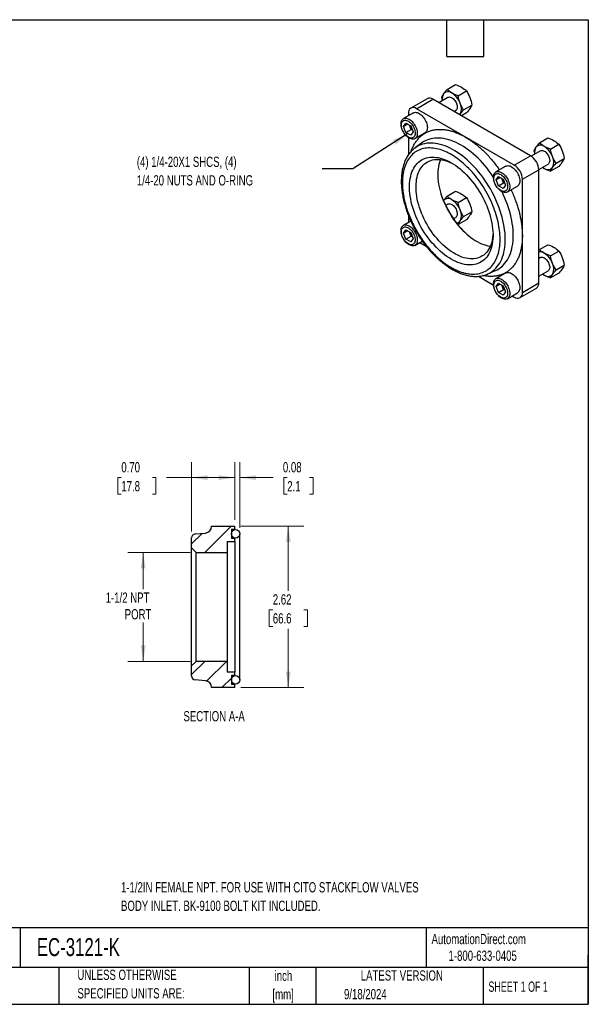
# Model space of a CAD drawing. Header units: inches. Extents: x 0.5 to 21.5, y 0.5 to 16.5.
# Tile 2 of 2: x 12.3 to 21.5, y 0.5 to 16.5. Entities that reach past the tile are written whole.
import ezdxf

# ---------------------------------------------------------------- set-up
doc = ezdxf.new("R2010")
doc.units = ezdxf.units.IN
doc.header["$LTSCALE"] = 2
doc.header["$MEASUREMENT"] = 0
doc.layers.add('TEXT', color=140, linetype='Continuous', lineweight=25)
doc.styles.add('SLDTEXTSTYLE0', font='TXT', dxfattribs={"width": 0.7})
doc.styles.add('SLDTEXTSTYLE1', font='TXT', dxfattribs={"width": 0.65})
doc.dimstyles.new('SLDDIMSTYLE0', dxfattribs={"dimtxt": 0.169922, "dimasz": 0.26, "dimexe": 0, "dimexo": 0.0625, "dimgap": 0.04248, "dimtad": 0, "dimtih": 1, "dimtoh": 1, "dimrnd": 1e-09, "dimzin": 12, "dimdsep": 46, "dimtxsty": 'SLDTEXTSTYLE0', "dimsah": 1, "dimcen": 0.09, "dimadec": 0, "dimazin": 3, "dimtfac": 1, "dimtofl": 0, "dimtmove": 0, "dimatfit": 3, "dimfxl": 0, "dimfrac": 2, "dimtolj": 1, "dimtzin": 12, "dimarcsym": 0})
doc.dimstyles.new('SLDDIMSTYLE2', dxfattribs={"dimtxt": 0.18, "dimasz": 0.26, "dimexe": 0, "dimexo": 0.0625, "dimgap": 0, "dimtad": 0, "dimtih": 1, "dimtoh": 1, "dimdec": 0, "dimrnd": 1e-09, "dimzin": 0, "dimdsep": 46, "dimtxsty": 'Standard', "dimsah": 1, "dimcen": 0.09, "dimadec": 0, "dimazin": 0, "dimtfac": 0.26, "dimtdec": 0, "dimtofl": 0, "dimtmove": 0, "dimatfit": 3, "dimfxl": 0, "dimfrac": 2, "dimtolj": 1, "dimtzin": 0, "dimarcsym": 0})
doc.dimstyles.new('SLDDIMSTYLE3', dxfattribs={"dimtxt": 0.169922, "dimasz": 0.26, "dimexe": 0, "dimexo": 0.0625, "dimgap": 0.04248, "dimtad": 0, "dimtih": 1, "dimtoh": 1, "dimrnd": 1e-09, "dimzin": 0, "dimdsep": 46, "dimtxsty": 'SLDTEXTSTYLE0', "dimsah": 1, "dimcen": 0.09, "dimadec": 0, "dimazin": 0, "dimtfac": 1, "dimtofl": 0, "dimtmove": 0, "dimatfit": 3, "dimfxl": 0, "dimfrac": 2, "dimtolj": 1, "dimtzin": 12, "dimarcsym": 0})
doc.dimstyles.new('SLDDIMSTYLE4', dxfattribs={"dimtxt": 0.169922, "dimasz": 0.26, "dimexe": 0, "dimexo": 0.0625, "dimgap": 0.04248, "dimtad": 0, "dimtih": 1, "dimtoh": 1, "dimrnd": 1e-09, "dimdsep": 46, "dimtxsty": 'SLDTEXTSTYLE0', "dimsah": 1, "dimcen": 0.09, "dimadec": 0, "dimazin": 2, "dimtfac": 1, "dimtmove": 0, "dimatfit": 0, "dimfxl": 0, "dimfrac": 2, "dimtolj": 1, "dimtzin": 12, "dimarcsym": 0})

# ---------------------------------------------------------------- blocks, each defined once
blk = doc.blocks.new('_D_4')
at = {"color": 7, "linetype": 'Continuous', "lineweight": 0}
for p, q in [((15.853, 8.27), (16.874, 8.27)), ((16.624, 8.27), (16.624, 7.219)), ((16.372, 6.911), (16.315, 6.911)), ((16.315, 6.911), (16.315, 6.641)), ((16.877, 6.911), (16.934, 6.911)), ((16.934, 6.911), (16.934, 6.641)), ((16.315, 6.641), (16.372, 6.641)), ((16.624, 5.646), (16.624, 6.602)), ((16.934, 6.641), (16.877, 6.641)), ((15.853, 5.646), (16.874, 5.646))]:
    blk.add_line(p, q, dxfattribs=at)
at = {"color": 7, "linetype": 'Continuous', "lineweight": 18}
for points in [[(16.624, 8.27), (16.584, 8.01), (16.664, 8.01)], [(16.624, 5.646), (16.664, 5.906), (16.584, 5.906)]]:
    blk.add_solid(points, dxfattribs=at)
at = {"color": 7, "linetype": 'Continuous', "lineweight": 18, "char_height": 0.1667, "attachment_point": 1, "style": 'SLDTEXTSTYLE0'}
for s, insert in [('2.62', (16.372, 7.163)), ('66.6', (16.372, 6.855))]:
    blk.add_mtext(s, dxfattribs=dict(at, insert=insert))
blk = doc.blocks.new('_D_5')
at = {"color": 7, "linetype": 'Continuous', "lineweight": 0}
for p, q in [((15.053, 8.181), (15.053, 9.308)), ((15.753, 8.37), (15.753, 9.308)), ((13.91, 9.058), (13.853, 9.058)), ((13.853, 9.058), (13.853, 8.788)), ((14.415, 9.058), (14.472, 9.058)), ((14.472, 9.058), (14.472, 8.788)), ((15.053, 9.058), (14.645, 9.058)), ((15.753, 9.058), (15.053, 9.058)), ((13.853, 8.788), (13.91, 8.788)), ((14.472, 8.788), (14.415, 8.788))]:
    blk.add_line(p, q, dxfattribs=at)
at = {"color": 7, "linetype": 'Continuous', "lineweight": 18}
for points in [[(15.053, 9.058), (15.313, 9.018), (15.313, 9.098)], [(15.753, 9.058), (15.493, 9.098), (15.493, 9.018)]]:
    blk.add_solid(points, dxfattribs=at)
at = {"color": 7, "linetype": 'Continuous', "lineweight": 18, "char_height": 0.1667, "attachment_point": 1, "style": 'SLDTEXTSTYLE0'}
for s, insert in [('0.70', (13.91, 9.311)), ('17.8', (13.91, 9.002))]:
    blk.add_mtext(s, dxfattribs=dict(at, insert=insert))
blk = doc.blocks.new('_D_6')
at = {"color": 7, "linetype": 'Continuous', "lineweight": 0}
for p, q in [((15.753, 8.37), (15.753, 9.308)), ((15.837, 8.244), (15.837, 9.308)), ((15.753, 9.058), (15.253, 9.058)), ((15.837, 9.058), (16.377, 9.058)), ((16.607, 9.058), (16.55, 9.058)), ((16.55, 9.058), (16.55, 8.788)), ((16.97, 9.058), (17.027, 9.058)), ((17.027, 9.058), (17.027, 8.788)), ((16.55, 8.788), (16.607, 8.788)), ((17.027, 8.788), (16.97, 8.788))]:
    blk.add_line(p, q, dxfattribs=at)
at = {"color": 7, "linetype": 'Continuous', "lineweight": 18}
for points in [[(15.753, 9.058), (15.493, 9.098), (15.493, 9.018)], [(15.837, 9.058), (16.097, 9.018), (16.097, 9.098)]]:
    blk.add_solid(points, dxfattribs=at)
at = {"color": 7, "linetype": 'Continuous', "lineweight": 18, "char_height": 0.1667, "attachment_point": 1, "style": 'SLDTEXTSTYLE0'}
for s, insert in [('0.08', (16.536, 9.311)), ('2.1', (16.607, 9.002))]:
    blk.add_mtext(s, dxfattribs=dict(at, insert=insert))
blk = doc.blocks.new('_D_7')
at = {"color": 7, "linetype": 'Continuous', "lineweight": 0}
for p, q in [((15.028, 7.843), (14.016, 7.843)), ((14.266, 7.843), (14.266, 7.247)), ((14.266, 6.073), (14.266, 6.707)), ((15.028, 6.073), (14.016, 6.073))]:
    blk.add_line(p, q, dxfattribs=at)
at = {"color": 7, "linetype": 'Continuous', "lineweight": 18}
for points in [[(14.266, 7.843), (14.226, 7.583), (14.306, 7.583)], [(14.266, 6.073), (14.306, 6.333), (14.226, 6.333)]]:
    blk.add_solid(points, dxfattribs=at)
at = {"color": 7, "linetype": 'Continuous', "lineweight": 18, "char_height": 0.1667, "attachment_point": 1, "style": 'SLDTEXTSTYLE0'}
for s, insert in [('1-1/2 NPT', (13.656, 7.192)), ('PORT', (13.965, 6.922))]:
    blk.add_mtext(s, dxfattribs=dict(at, insert=insert))

msp = doc.modelspace()

# ---------------------------------------------------------------- hatches: boundary and pattern name
at = {"linetype": 'Continuous', "lineweight": 18}
h = msp.add_hatch(dxfattribs=at)
h.set_pattern_fill('ANSI31', scale=2, style=0)
edge = h.paths.add_edge_path(flags=0)
edge.add_line((15.753, 8.27), (15.378, 8.27))
edge.add_line((15.378, 8.27), (15.378, 8.268))
edge.add_arc((15.268, 8.268), 0.11, -85, 0.0013, ccw=False)
edge.add_line((15.278, 8.158), (15.11, 8.143))
edge.add_arc((15.115, 8.081), 0.062, 95, 180)
edge.add_line((15.053, 8.081), (15.053, 7.918))
edge.add_line((15.053, 7.918), (15.128, 7.843))
edge.add_line((15.128, 7.843), (15.628, 7.843))
edge.add_line((15.628, 7.843), (15.628, 8.021))
edge.add_line((15.628, 8.021), (15.753, 8.021))
edge.add_line((15.753, 8.021), (15.753, 8.075))
edge.add_line((15.753, 8.075), (15.698, 8.075))
edge.add_line((15.698, 8.075), (15.698, 8.221))
edge.add_line((15.698, 8.221), (15.753, 8.221))
edge.add_line((15.753, 8.221), (15.753, 8.27))
h = msp.add_hatch(dxfattribs=at)
h.set_pattern_fill('ANSI31', scale=2, style=0)
edge = h.paths.add_edge_path(flags=0)
edge.add_arc((15.768, 8.144), 0.0695, 0, 360)
h = msp.add_hatch(dxfattribs=at)
h.set_pattern_fill('ANSI31', scale=2, style=0)
edge = h.paths.add_edge_path(flags=0)
edge.add_line((15.378, 5.646), (15.753, 5.646))
edge.add_line((15.753, 5.646), (15.753, 5.696))
edge.add_line((15.753, 5.696), (15.698, 5.696))
edge.add_line((15.698, 5.696), (15.698, 5.841))
edge.add_line((15.698, 5.841), (15.753, 5.841))
edge.add_line((15.753, 5.841), (15.753, 5.896))
edge.add_line((15.753, 5.896), (15.628, 5.896))
edge.add_line((15.628, 5.896), (15.628, 6.073))
edge.add_line((15.628, 6.073), (15.128, 6.073))
edge.add_line((15.128, 6.073), (15.053, 5.998))
edge.add_line((15.053, 5.998), (15.053, 5.835))
edge.add_arc((15.115, 5.835), 0.062, 180, 265)
edge.add_line((15.11, 5.773), (15.278, 5.759))
edge.add_arc((15.268, 5.649), 0.11, 0, 85, ccw=False)
edge.add_line((15.378, 5.649), (15.378, 5.646))
h = msp.add_hatch(dxfattribs=at)
h.set_pattern_fill('ANSI31', scale=2, style=0)
edge = h.paths.add_edge_path(flags=0)
edge.add_arc((15.768, 5.772), 0.0695, 0, 360)

# ---------------------------------------------------------------- linework, layer by layer
for p, q in [((19.205, 15.368), (19.339, 15.445)), ((18.879, 15.216), (18.613, 15.063)), ((18.707, 15.053), (18.972, 15.207)), ((20.563, 14.288), (18.972, 15.207)), ((19.219, 15.238), (19.068, 15.151)), ((19.116, 15.241), (19.127, 15.185)), ((19.384, 15.265), (19.518, 15.342)), ((20.297, 14.135), (18.707, 15.053)), ((19.473, 15.034), (19.608, 15.112)), ((18.658, 14.986), (18.495, 14.892)), ((18.575, 14.977), (18.575, 14.938)), ((19.318, 15.007), (19.344, 15.022)), ((19.416, 14.963), (19.409, 14.955)), ((19.41, 14.954), (19.416, 14.963)), ((19.518, 14.984), (19.438, 14.938)), ((18.498, 14.766), (18.536, 14.821)), ((18.564, 14.804), (18.498, 14.766)), ((18.536, 14.667), (18.498, 14.766)), ((18.536, 14.821), (18.613, 14.776)), ((18.621, 14.716), (18.593, 14.788)), ((18.613, 14.776), (18.651, 14.677)), ((18.536, 14.667), (18.621, 14.716)), ((18.613, 14.623), (18.536, 14.667)), ((18.575, 14.586), (18.575, 14.302)), ((18.651, 14.677), (18.613, 14.623)), ((18.641, 14.705), (18.621, 14.716)), ((18.682, 14.568), (18.845, 14.661)), ((20.707, 14.501), (20.841, 14.578)), ((18.685, 14.417), (18.682, 14.415)), ((18.796, 14.498), (18.685, 14.417)), ((20.886, 14.397), (21.02, 14.475)), ((20.297, 14.135), (20.563, 14.288)), ((20.721, 14.371), (20.57, 14.284)), ((20.617, 14.374), (20.629, 14.318)), ((20.975, 14.167), (21.109, 14.245)), ((20.159, 14.119), (19.997, 14.025)), ((20.695, 14.067), (20.846, 14.155)), ((20.756, 14.103), (20.784, 14.084)), ((21.02, 14.117), (20.886, 14.04)), ((20, 13.899), (20.038, 13.954)), ((20.066, 13.937), (20, 13.899)), ((20.038, 13.954), (20.115, 13.909)), ((20.123, 13.849), (20.095, 13.921)), ((20.43, 13.906), (20.695, 14.059)), ((20.695, 12.222), (20.695, 14.059)), ((20.038, 13.8), (20, 13.899)), ((20.038, 13.8), (20.123, 13.849)), ((20.115, 13.756), (20.038, 13.8)), ((20.115, 13.909), (20.153, 13.81)), ((20.153, 13.81), (20.115, 13.756)), ((20.143, 13.838), (20.123, 13.849)), ((20.184, 13.701), (20.347, 13.794)), ((20.43, 12.069), (20.43, 13.906)), ((19.205, 13.633), (19.339, 13.711)), ((19.384, 13.53), (19.518, 13.608)), ((19.219, 13.504), (19.186, 13.485)), ((18.575, 13.322), (18.575, 13.204)), ((19.311, 13.268), (19.344, 13.287)), ((19.473, 13.3), (19.608, 13.377)), ((18.615, 13.227), (18.495, 13.158)), ((19.377, 13.175), (19.384, 13.173)), ((19.518, 13.25), (19.384, 13.173)), ((18.498, 13.032), (18.536, 13.086)), ((18.564, 13.07), (18.498, 13.032)), ((18.536, 12.933), (18.498, 13.032)), ((18.536, 13.086), (18.613, 13.042)), ((18.536, 12.933), (18.621, 12.982)), ((18.621, 12.982), (18.593, 13.053)), ((18.613, 13.042), (18.651, 12.943)), ((18.641, 12.97), (18.621, 12.982)), ((18.613, 12.889), (18.536, 12.933)), ((18.651, 12.943), (18.613, 12.889)), ((18.682, 12.833), (18.802, 12.902)), ((18.762, 12.879), (18.865, 12.82)), ((20.707, 12.766), (20.841, 12.844)), ((20.707, 12.766), (20.695, 12.753)), ((20.886, 12.663), (21.02, 12.741)), ((20.721, 12.637), (20.695, 12.622)), ((20.975, 12.433), (21.109, 12.51)), ((19.713, 12.33), (19.959, 12.188)), ((19.867, 12.368), (19.993, 12.424)), ((19.867, 12.368), (19.869, 12.369)), ((19.992, 12.423), (19.993, 12.424)), ((20.159, 12.385), (19.997, 12.291)), ((20.695, 12.333), (20.846, 12.42)), ((20.756, 12.368), (20.784, 12.35)), ((21.02, 12.383), (20.886, 12.306)), ((20, 12.165), (20.038, 12.219)), ((20.066, 12.203), (20, 12.165)), ((20.038, 12.066), (20, 12.165)), ((20.038, 12.219), (20.115, 12.175)), ((20.123, 12.115), (20.095, 12.186)), ((20.115, 12.175), (20.153, 12.076)), ((20.43, 12.069), (20.695, 12.222)), ((20.038, 12.066), (20.123, 12.115)), ((20.115, 12.021), (20.038, 12.066)), ((20.153, 12.076), (20.115, 12.021)), ((20.143, 12.103), (20.123, 12.115)), ((20.184, 11.966), (20.347, 12.06)), ((20.264, 12.012), (20.297, 11.993)), ((20.391, 11.984), (20.656, 12.137)), ((15.378, 8.27), (15.753, 8.27)), ((15.378, 8.268), (15.378, 8.27)), ((15.698, 8.221), (15.753, 8.221)), ((15.698, 8.221), (15.698, 8.075)), ((15.753, 8.221), (15.753, 8.27)), ((15.753, 8.221), (15.753, 8.212)), ((15.053, 7.918), (15.053, 8.081)), ((15.11, 8.143), (15.278, 8.158)), ((15.628, 8.021), (15.753, 8.021)), ((15.628, 8.021), (15.628, 7.843)), ((15.698, 8.075), (15.753, 8.075)), ((15.753, 8.021), (15.753, 8.075)), ((15.753, 8.021), (15.753, 5.896)), ((15.837, 5.772), (15.837, 8.144)), ((15.053, 7.918), (15.128, 7.843)), ((15.053, 5.998), (15.053, 7.918)), ((15.128, 7.843), (15.628, 7.843)), ((15.128, 6.073), (15.128, 7.843)), ((15.628, 7.843), (15.628, 6.073)), ((15.128, 6.073), (15.053, 5.998)), ((15.053, 5.835), (15.053, 5.998)), ((15.628, 6.073), (15.128, 6.073)), ((15.628, 6.073), (15.628, 5.896)), ((15.278, 5.759), (15.11, 5.773)), ((15.753, 5.896), (15.628, 5.896)), ((15.753, 5.841), (15.698, 5.841)), ((15.698, 5.841), (15.698, 5.696)), ((15.753, 5.841), (15.753, 5.896)), ((15.378, 5.646), (15.378, 5.649)), ((15.753, 5.646), (15.378, 5.646)), ((15.753, 5.696), (15.698, 5.696)), ((15.753, 5.704), (15.753, 5.696)), ((15.753, 5.646), (15.753, 5.696))]:
    msp.add_line(p, q)
at = {"flags": 128}
for points in [[(19.219, 15.238), (19.222, 15.239), (19.232, 15.243), (19.243, 15.244), (19.256, 15.243), (19.269, 15.238), (19.282, 15.232), (19.295, 15.223), (19.308, 15.212), (19.32, 15.2), (19.331, 15.186), (19.342, 15.17), (19.351, 15.154), (19.358, 15.137), (19.364, 15.12), (19.368, 15.103), (19.37, 15.087), (19.37, 15.071), (19.368, 15.057), (19.364, 15.045), (19.358, 15.035), (19.351, 15.026), (19.344, 15.022)], [(18.589, 14.577), (18.573, 14.587), (18.557, 14.6), (18.542, 14.614), (18.527, 14.63), (18.513, 14.647), (18.501, 14.666), (18.489, 14.686), (18.48, 14.706), (18.471, 14.727), (18.465, 14.747), (18.46, 14.768), (18.457, 14.787), (18.456, 14.806), (18.457, 14.824), (18.46, 14.841), (18.465, 14.856), (18.471, 14.869), (18.48, 14.88), (18.489, 14.889), (18.501, 14.895), (18.513, 14.899), (18.527, 14.901), (18.542, 14.9), (18.557, 14.897), (18.573, 14.891), (18.589, 14.883), (18.605, 14.873), (18.62, 14.86), (18.636, 14.846), (18.65, 14.83), (18.664, 14.812), (18.677, 14.794), (18.688, 14.774), (18.698, 14.754), (18.706, 14.733), (18.713, 14.713), (18.717, 14.692), (18.72, 14.672), (18.721, 14.653), (18.72, 14.635), (18.717, 14.619), (18.713, 14.604), (18.706, 14.591), (18.698, 14.58), (18.688, 14.571), (18.677, 14.565), (18.664, 14.56), (18.65, 14.559), (18.636, 14.56), (18.62, 14.563), (18.605, 14.569), (18.589, 14.577)], [(18.658, 14.986), (18.663, 14.989), (18.676, 14.993), (18.69, 14.995), (18.704, 14.994), (18.72, 14.991), (18.735, 14.985), (18.751, 14.977), (18.767, 14.967), (18.783, 14.954), (18.798, 14.94), (18.813, 14.924), (18.827, 14.906), (18.839, 14.888), (18.851, 14.868), (18.86, 14.848), (18.869, 14.827), (18.875, 14.807), (18.88, 14.786), (18.883, 14.766), (18.884, 14.747), (18.883, 14.729), (18.88, 14.713), (18.875, 14.698), (18.869, 14.685), (18.86, 14.674), (18.851, 14.665), (18.845, 14.661)], [(18.575, 14.852), (18.589, 14.842), (18.604, 14.831), (18.618, 14.817), (18.631, 14.802), (18.643, 14.785), (18.654, 14.768), (18.664, 14.749), (18.672, 14.73), (18.679, 14.711), (18.683, 14.693), (18.686, 14.674), (18.687, 14.657), (18.686, 14.64), (18.683, 14.625), (18.679, 14.612), (18.672, 14.6), (18.664, 14.591), (18.654, 14.584), (18.643, 14.579), (18.631, 14.577), (18.618, 14.577), (18.604, 14.579), (18.589, 14.584), (18.575, 14.592), (18.56, 14.601), (18.545, 14.613), (18.531, 14.627), (18.518, 14.642), (18.506, 14.658), (18.495, 14.676), (18.485, 14.694), (18.477, 14.713), (18.471, 14.732), (18.466, 14.751), (18.463, 14.769), (18.462, 14.787), (18.463, 14.803), (18.466, 14.818), (18.471, 14.832), (18.477, 14.843), (18.485, 14.852), (18.495, 14.86), (18.506, 14.864), (18.518, 14.867), (18.531, 14.867), (18.545, 14.864), (18.56, 14.859), (18.575, 14.852)], [(19.958, 13.946), (19.956, 13.949), (19.923, 13.996), (19.89, 14.041), (19.855, 14.086), (19.82, 14.128), (19.784, 14.17), (19.747, 14.21), (19.709, 14.248), (19.67, 14.284), (19.631, 14.319), (19.592, 14.351), (19.552, 14.382), (19.512, 14.411), (19.472, 14.437), (19.431, 14.462), (19.391, 14.484), (19.351, 14.504), (19.311, 14.521), (19.271, 14.537), (19.231, 14.55), (19.192, 14.56), (19.154, 14.568), (19.116, 14.574), (19.079, 14.577), (19.043, 14.577), (19.007, 14.575), (18.973, 14.571), (18.939, 14.564), (18.907, 14.555), (18.876, 14.543), (18.846, 14.529), (18.817, 14.513), (18.795, 14.498)], [(19.869, 12.369), (19.894, 12.381), (19.922, 12.398), (19.949, 12.417), (19.975, 12.438), (19.999, 12.462), (20.021, 12.488), (20.041, 12.516), (20.06, 12.546), (20.078, 12.578), (20.093, 12.611), (20.107, 12.647), (20.119, 12.685), (20.129, 12.724), (20.137, 12.765), (20.143, 12.807), (20.147, 12.85), (20.15, 12.895), (20.15, 12.941), (20.149, 12.989), (20.146, 13.037), (20.14, 13.086), (20.133, 13.136), (20.124, 13.186), (20.113, 13.237), (20.1, 13.289), (20.086, 13.34), (20.069, 13.392), (20.051, 13.444), (20.031, 13.496), (20.01, 13.547), (19.987, 13.599), (19.962, 13.65), (19.936, 13.7), (19.909, 13.75), (19.88, 13.798), (19.849, 13.846), (19.818, 13.894), (19.785, 13.939), (19.752, 13.984), (19.717, 14.028), (19.681, 14.07), (19.645, 14.11), (19.607, 14.149), (19.57, 14.186), (19.531, 14.222), (19.492, 14.255), (19.453, 14.287), (19.413, 14.316), (19.373, 14.344), (19.333, 14.369), (19.292, 14.392), (19.252, 14.413), (19.212, 14.432), (19.172, 14.448), (19.133, 14.462), (19.094, 14.474), (19.055, 14.483), (19.018, 14.49), (18.98, 14.494), (18.944, 14.495), (18.908, 14.494), (18.873, 14.491), (18.84, 14.485), (18.807, 14.477), (18.776, 14.466), (18.745, 14.453), (18.716, 14.438), (18.689, 14.42), (18.685, 14.417)], [(19.272, 12.607), (19.236, 12.629), (19.2, 12.653), (19.165, 12.679), (19.129, 12.707), (19.094, 12.737), (19.059, 12.769), (19.025, 12.803), (18.992, 12.839), (18.959, 12.876), (18.928, 12.914), (18.897, 12.954), (18.868, 12.995), (18.839, 13.037), (18.812, 13.08), (18.786, 13.124), (18.762, 13.169), (18.739, 13.215), (18.717, 13.261), (18.697, 13.307), (18.679, 13.353), (18.662, 13.4), (18.647, 13.447), (18.634, 13.493), (18.623, 13.539), (18.613, 13.585), (18.605, 13.63), (18.6, 13.675), (18.596, 13.719), (18.594, 13.761), (18.594, 13.803), (18.596, 13.844), (18.6, 13.883), (18.605, 13.921), (18.613, 13.957), (18.623, 13.992), (18.634, 14.025), (18.647, 14.056), (18.662, 14.086), (18.679, 14.113), (18.697, 14.138), (18.717, 14.162), (18.739, 14.183), (18.762, 14.202), (18.786, 14.218), (18.812, 14.232), (18.839, 14.244), (18.868, 14.253), (18.897, 14.26), (18.928, 14.265), (18.959, 14.267), (18.992, 14.266), (19.025, 14.263), (19.059, 14.258), (19.094, 14.25), (19.129, 14.239), (19.165, 14.227), (19.2, 14.212), (19.236, 14.194), (19.272, 14.174), (19.309, 14.152), (19.345, 14.128), (19.38, 14.102), (19.416, 14.074), (19.451, 14.044), (19.486, 14.012), (19.52, 13.978), (19.553, 13.942), (19.585, 13.905), (19.617, 13.867), (19.648, 13.827), (19.677, 13.786), (19.706, 13.744), (19.733, 13.701), (19.759, 13.657), (19.783, 13.612), (19.806, 13.566), (19.828, 13.52), (19.848, 13.474), (19.866, 13.427), (19.883, 13.381), (19.898, 13.334), (19.911, 13.288), (19.922, 13.242), (19.932, 13.196), (19.94, 13.151), (19.945, 13.106), (19.949, 13.062), (19.951, 13.02), (19.951, 12.978), (19.949, 12.937), (19.945, 12.898), (19.94, 12.86), (19.932, 12.824), (19.922, 12.789), (19.911, 12.756), (19.898, 12.725), (19.883, 12.695), (19.866, 12.668), (19.848, 12.642), (19.828, 12.619), (19.806, 12.598), (19.783, 12.579), (19.759, 12.563), (19.733, 12.549), (19.706, 12.537), (19.677, 12.528), (19.648, 12.521), (19.617, 12.516), (19.585, 12.514), (19.553, 12.515), (19.52, 12.518), (19.486, 12.523), (19.451, 12.531), (19.416, 12.541), (19.38, 12.554), (19.345, 12.569), (19.309, 12.587), (19.272, 12.607)], [(20.721, 14.371), (20.723, 14.372), (20.734, 14.376), (20.745, 14.377), (20.758, 14.376), (20.77, 14.371), (20.784, 14.365), (20.797, 14.356), (20.81, 14.345), (20.822, 14.333), (20.833, 14.319), (20.844, 14.303), (20.853, 14.287), (20.86, 14.27), (20.866, 14.253), (20.87, 14.236), (20.872, 14.22), (20.872, 14.204), (20.87, 14.19), (20.866, 14.178), (20.86, 14.168), (20.853, 14.159), (20.846, 14.155)], [(19.951, 13.03), (19.951, 13.03), (19.948, 12.991), (19.944, 12.954), (19.938, 12.918), (19.93, 12.884), (19.92, 12.851), (19.908, 12.82), (19.894, 12.791), (19.879, 12.764), (19.862, 12.739), (19.843, 12.716), (19.822, 12.695), (19.801, 12.676), (19.777, 12.66), (19.752, 12.646), (19.726, 12.635), (19.699, 12.626), (19.67, 12.619), (19.641, 12.615), (19.61, 12.613), (19.579, 12.614), (19.547, 12.617), (19.514, 12.623), (19.48, 12.631), (19.447, 12.642), (19.412, 12.655), (19.378, 12.671), (19.343, 12.689), (19.308, 12.709), (19.273, 12.731), (19.239, 12.755), (19.204, 12.782), (19.171, 12.81), (19.137, 12.841), (19.104, 12.873), (19.072, 12.907), (19.041, 12.942), (19.01, 12.979), (18.981, 13.017), (18.952, 13.057), (18.925, 13.097), (18.899, 13.139), (18.874, 13.182), (18.851, 13.225), (18.829, 13.269), (18.808, 13.313), (18.789, 13.358), (18.772, 13.403), (18.757, 13.447), (18.743, 13.492), (18.731, 13.537), (18.721, 13.581), (18.713, 13.625), (18.707, 13.668), (18.703, 13.71), (18.7, 13.752), (18.7, 13.792), (18.701, 13.832), (18.705, 13.87), (18.71, 13.906), (18.717, 13.941), (18.726, 13.975), (18.737, 14.007), (18.75, 14.037), (18.764, 14.065), (18.781, 14.091), (18.799, 14.115), (18.818, 14.137), (18.839, 14.157), (18.862, 14.174), (18.886, 14.189), (18.912, 14.202), (18.938, 14.212), (18.966, 14.22), (18.995, 14.226), (19.025, 14.228), (19.056, 14.229), (19.088, 14.227), (19.121, 14.222), (19.154, 14.215), (19.187, 14.206), (19.222, 14.194), (19.256, 14.179), (19.291, 14.163), (19.3, 14.158)], [(19.097, 14.226), (19.091, 14.211), (19.08, 14.179), (19.071, 14.146), (19.063, 14.11), (19.058, 14.074), (19.055, 14.036), (19.053, 13.996), (19.054, 13.956), (19.056, 13.915), (19.061, 13.872), (19.067, 13.829), (19.075, 13.785), (19.085, 13.741), (19.097, 13.696), (19.11, 13.652), (19.126, 13.607), (19.143, 13.562), (19.162, 13.517), (19.182, 13.473), (19.204, 13.429), (19.227, 13.386), (19.252, 13.343), (19.278, 13.302), (19.306, 13.261), (19.334, 13.221), (19.364, 13.183), (19.394, 13.146), (19.426, 13.111), (19.458, 13.077), (19.491, 13.045), (19.524, 13.014), (19.558, 12.986), (19.592, 12.96), (19.627, 12.935), (19.662, 12.913), (19.696, 12.893), (19.731, 12.875), (19.766, 12.859), (19.8, 12.846), (19.834, 12.836), (19.867, 12.827), (19.9, 12.821), (19.908, 12.82)], [(20.159, 14.119), (20.165, 14.122), (20.178, 14.126), (20.192, 14.128), (20.206, 14.127), (20.222, 14.124), (20.237, 14.118), (20.253, 14.11), (20.269, 14.1), (20.285, 14.087), (20.3, 14.073), (20.315, 14.057), (20.329, 14.039), (20.341, 14.021), (20.352, 14.001), (20.362, 13.981), (20.371, 13.96), (20.377, 13.94), (20.382, 13.919), (20.385, 13.899), (20.386, 13.88), (20.385, 13.862), (20.382, 13.846), (20.377, 13.831), (20.371, 13.818), (20.362, 13.807), (20.352, 13.798), (20.347, 13.794)], [(20.784, 14.084), (20.766, 14.096), (20.756, 14.103)], [(20.091, 13.71), (20.075, 13.72), (20.059, 13.733), (20.044, 13.747), (20.029, 13.763), (20.015, 13.78), (20.003, 13.799), (19.991, 13.819), (19.981, 13.839), (19.973, 13.86), (19.967, 13.88), (19.962, 13.901), (19.959, 13.92), (19.958, 13.939), (19.959, 13.957), (19.962, 13.974), (19.967, 13.989), (19.973, 14.002), (19.981, 14.013), (19.991, 14.022), (20.003, 14.028), (20.015, 14.032), (20.029, 14.034), (20.044, 14.033), (20.059, 14.03), (20.075, 14.024), (20.091, 14.016), (20.107, 14.006), (20.122, 13.993), (20.138, 13.979), (20.152, 13.963), (20.166, 13.945), (20.179, 13.927), (20.19, 13.907), (20.2, 13.887), (20.208, 13.866), (20.215, 13.846), (20.219, 13.825), (20.222, 13.805), (20.223, 13.786), (20.222, 13.768), (20.219, 13.752), (20.215, 13.737), (20.208, 13.724), (20.2, 13.713), (20.19, 13.704), (20.179, 13.698), (20.166, 13.693), (20.152, 13.692), (20.138, 13.693), (20.122, 13.696), (20.107, 13.702), (20.091, 13.71)], [(20.076, 13.985), (20.091, 13.975), (20.106, 13.963), (20.12, 13.95), (20.133, 13.935), (20.145, 13.918), (20.156, 13.901), (20.166, 13.882), (20.174, 13.863), (20.18, 13.844), (20.185, 13.826), (20.188, 13.807), (20.189, 13.79), (20.188, 13.773), (20.185, 13.758), (20.18, 13.745), (20.174, 13.733), (20.166, 13.724), (20.156, 13.717), (20.145, 13.712), (20.133, 13.71), (20.12, 13.71), (20.106, 13.712), (20.091, 13.717), (20.076, 13.725), (20.062, 13.734), (20.047, 13.746), (20.033, 13.759), (20.02, 13.775), (20.008, 13.791), (19.997, 13.809), (19.987, 13.827), (19.979, 13.846), (19.972, 13.865), (19.968, 13.884), (19.965, 13.902), (19.964, 13.92), (19.965, 13.936), (19.968, 13.951), (19.972, 13.965), (19.979, 13.976), (19.987, 13.985), (19.997, 13.993), (20.008, 13.997), (20.02, 14), (20.033, 14), (20.047, 13.997), (20.062, 13.992), (20.076, 13.985)], [(19.993, 12.424), (20.017, 12.435), (20.045, 12.452), (20.072, 12.471), (20.098, 12.492), (20.122, 12.515), (20.145, 12.541), (20.166, 12.568), (20.185, 12.598), (20.203, 12.63), (20.219, 12.663), (20.233, 12.699), (20.245, 12.736), (20.256, 12.775), (20.264, 12.816), (20.271, 12.858), (20.276, 12.902), (20.279, 12.946), (20.28, 12.992), (20.279, 13.04), (20.276, 13.088), (20.271, 13.137), (20.264, 13.187), (20.256, 13.237), (20.245, 13.288), (20.233, 13.34), (20.219, 13.392), (20.203, 13.444), (20.185, 13.496), (20.166, 13.548), (20.145, 13.6), (20.122, 13.651), (20.098, 13.703), (20.096, 13.707)], [(19.219, 13.504), (19.222, 13.505), (19.232, 13.509), (19.243, 13.51), (19.256, 13.508), (19.269, 13.504), (19.282, 13.498), (19.295, 13.489), (19.308, 13.478), (19.32, 13.465), (19.331, 13.451), (19.342, 13.436), (19.351, 13.419), (19.358, 13.402), (19.364, 13.385), (19.368, 13.369), (19.37, 13.352), (19.37, 13.337), (19.368, 13.323), (19.364, 13.311), (19.358, 13.3), (19.351, 13.292), (19.344, 13.287)], [(18.589, 12.842), (18.573, 12.853), (18.557, 12.865), (18.542, 12.88), (18.527, 12.896), (18.513, 12.913), (18.501, 12.932), (18.489, 12.951), (18.48, 12.972), (18.471, 12.992), (18.465, 13.013), (18.46, 13.033), (18.457, 13.053), (18.456, 13.072), (18.457, 13.09), (18.46, 13.107), (18.465, 13.121), (18.471, 13.135), (18.48, 13.146), (18.489, 13.154), (18.501, 13.161), (18.513, 13.165), (18.527, 13.167), (18.542, 13.166), (18.557, 13.163), (18.573, 13.157), (18.589, 13.149), (18.605, 13.138), (18.62, 13.126), (18.636, 13.112), (18.65, 13.096), (18.664, 13.078), (18.677, 13.059), (18.688, 13.04), (18.698, 13.02), (18.706, 12.999), (18.713, 12.978), (18.717, 12.958), (18.72, 12.938), (18.721, 12.919), (18.72, 12.901), (18.717, 12.885), (18.713, 12.87), (18.706, 12.857), (18.698, 12.846), (18.688, 12.837), (18.677, 12.83), (18.664, 12.826), (18.65, 12.824), (18.636, 12.825), (18.62, 12.829), (18.605, 12.834), (18.589, 12.842)], [(18.575, 13.117), (18.589, 13.108), (18.604, 13.096), (18.618, 13.083), (18.631, 13.068), (18.643, 13.051), (18.654, 13.033), (18.664, 13.015), (18.672, 12.996), (18.679, 12.977), (18.683, 12.958), (18.686, 12.94), (18.687, 12.922), (18.686, 12.906), (18.683, 12.891), (18.679, 12.878), (18.672, 12.866), (18.664, 12.857), (18.654, 12.85), (18.643, 12.845), (18.631, 12.842), (18.618, 12.842), (18.604, 12.845), (18.589, 12.85), (18.575, 12.857), (18.56, 12.867), (18.545, 12.879), (18.531, 12.892), (18.518, 12.907), (18.506, 12.924), (18.495, 12.941), (18.485, 12.96), (18.477, 12.979), (18.471, 12.998), (18.466, 13.017), (18.463, 13.035), (18.462, 13.052), (18.463, 13.069), (18.466, 13.084), (18.471, 13.097), (18.477, 13.109), (18.485, 13.118), (18.495, 13.125), (18.506, 13.13), (18.518, 13.133), (18.531, 13.132), (18.545, 13.13), (18.56, 13.125), (18.575, 13.117)], [(20.721, 12.637), (20.723, 12.638), (20.734, 12.642), (20.745, 12.643), (20.758, 12.641), (20.77, 12.637), (20.784, 12.631), (20.797, 12.622), (20.81, 12.611), (20.822, 12.598), (20.833, 12.584), (20.844, 12.569), (20.853, 12.552), (20.86, 12.535), (20.866, 12.518), (20.87, 12.502), (20.872, 12.485), (20.872, 12.47), (20.87, 12.456), (20.866, 12.444), (20.86, 12.433), (20.853, 12.425), (20.846, 12.42)], [(20.159, 12.385), (20.165, 12.388), (20.178, 12.392), (20.192, 12.394), (20.206, 12.393), (20.222, 12.389), (20.237, 12.384), (20.253, 12.376), (20.269, 12.365), (20.285, 12.353), (20.3, 12.338), (20.315, 12.322), (20.329, 12.305), (20.341, 12.286), (20.352, 12.267), (20.362, 12.246), (20.371, 12.226), (20.377, 12.205), (20.382, 12.185), (20.385, 12.165), (20.386, 12.146), (20.385, 12.128), (20.382, 12.111), (20.377, 12.097), (20.371, 12.084), (20.362, 12.072), (20.352, 12.064), (20.347, 12.06)], [(20.784, 12.35), (20.766, 12.361), (20.756, 12.368)], [(20.091, 11.975), (20.075, 11.986), (20.059, 11.998), (20.044, 12.013), (20.029, 12.029), (20.015, 12.046), (20.003, 12.065), (19.991, 12.084), (19.981, 12.105), (19.973, 12.125), (19.967, 12.146), (19.962, 12.166), (19.959, 12.186), (19.958, 12.205), (19.959, 12.223), (19.962, 12.24), (19.967, 12.254), (19.973, 12.267), (19.981, 12.279), (19.991, 12.287), (20.003, 12.294), (20.015, 12.298), (20.029, 12.3), (20.044, 12.299), (20.059, 12.296), (20.075, 12.29), (20.091, 12.282), (20.107, 12.271), (20.122, 12.259), (20.138, 12.245), (20.152, 12.229), (20.166, 12.211), (20.179, 12.192), (20.19, 12.173), (20.2, 12.153), (20.208, 12.132), (20.215, 12.111), (20.219, 12.091), (20.222, 12.071), (20.223, 12.052), (20.222, 12.034), (20.219, 12.018), (20.215, 12.003), (20.208, 11.99), (20.2, 11.979), (20.19, 11.97), (20.179, 11.963), (20.166, 11.959), (20.152, 11.957), (20.138, 11.958), (20.122, 11.962), (20.107, 11.967), (20.091, 11.975)], [(20.076, 12.25), (20.091, 12.241), (20.106, 12.229), (20.12, 12.216), (20.133, 12.2), (20.145, 12.184), (20.156, 12.166), (20.166, 12.148), (20.174, 12.129), (20.18, 12.11), (20.185, 12.091), (20.188, 12.073), (20.189, 12.055), (20.188, 12.039), (20.185, 12.024), (20.18, 12.011), (20.174, 11.999), (20.166, 11.99), (20.156, 11.983), (20.145, 11.978), (20.133, 11.975), (20.12, 11.975), (20.106, 11.978), (20.091, 11.983), (20.076, 11.99), (20.062, 12), (20.047, 12.012), (20.033, 12.025), (20.02, 12.04), (20.008, 12.057), (19.997, 12.074), (19.987, 12.093), (19.979, 12.112), (19.972, 12.131), (19.968, 12.15), (19.965, 12.168), (19.964, 12.185), (19.965, 12.202), (19.968, 12.217), (19.972, 12.23), (19.979, 12.242), (19.987, 12.251), (19.997, 12.258), (20.008, 12.263), (20.02, 12.265), (20.033, 12.265), (20.047, 12.263), (20.062, 12.258), (20.076, 12.25)]]:
    msp.add_lwpolyline(points, dxfattribs=at)
for centre in [(15.768, 8.144), (15.768, 5.772)]:
    msp.add_circle(centre, 0.0695)
for centre, radius, start, end in [((18.918, 15.134), 0.0909, 53.1466, 115.5429), ((19.282, 15.218), 0.156, 149.5155, 191.6711), ((19.221, 15.233), 0.0971, 51.225, 138.994), ((19.1, 15.025), 0.337, 20.2581, 57.3311), ((18.656, 14.99), 0.0821, 51.1474, 188.8634), ((19.239, 15.053), 0.198, 333.1777, 26.8223), ((20.784, 14.351), 0.156, 149.5155, 191.6711), ((20.723, 14.366), 0.0971, 51.225, 138.994), ((20.602, 14.158), 0.337, 20.2581, 57.3311), ((20.408, 14.046), 0.287, 2.5201, 57.4799), ((20.741, 14.186), 0.198, 333.1777, 26.8223), ((20.143, 13.893), 0.287, 2.5201, 57.4799), ((20.844, 14.16), 0.0971, 231.225, 318.994), ((19.221, 13.499), 0.0971, 51.225, 138.994), ((19.1, 13.291), 0.337, 20.2581, 57.3311), ((19.239, 13.318), 0.198, 333.1777, 26.8223), ((19.353, 13.272), 0.0761, 275.7839, 325.4492), ((20.715, 12.605), 0.123, 56.2987, 99.3945), ((20.602, 12.424), 0.337, 20.2581, 57.3311), ((20.741, 12.451), 0.198, 333.1777, 26.8223), ((20.844, 12.425), 0.0971, 231.225, 318.994), ((20.6, 12.214), 0.0959, 306.2403, 5.0718), ((20.349, 12.057), 0.0821, 231.1474, 8.8634), ((15.268, 8.268), 0.11, 275, 0), ((15.115, 8.081), 0.062, 95, 180), ((15.115, 5.835), 0.062, 180, 265), ((15.268, 5.649), 0.11, 360, 85)]:
    msp.add_arc(centre, radius, start, end)
for points in [[(19.205, 15.368), (19.183, 15.342), (19.163, 15.318), (19.148, 15.297)], [(19.282, 15.309), (19.251, 15.326), (19.227, 15.346), (19.205, 15.368)], [(19.339, 15.445), (19.376, 15.433), (19.411, 15.419), (19.441, 15.401)], [(19.441, 15.401), (19.472, 15.383), (19.497, 15.363), (19.518, 15.342)], [(19.148, 15.297), (19.132, 15.275), (19.122, 15.257), (19.116, 15.241)], [(19.384, 15.265), (19.347, 15.277), (19.312, 15.291), (19.282, 15.309)], [(19.416, 15.142), (19.401, 15.181), (19.391, 15.222), (19.384, 15.265)], [(19.518, 15.342), (19.541, 15.309), (19.56, 15.273), (19.576, 15.234)], [(19.576, 15.234), (19.591, 15.195), (19.601, 15.154), (19.608, 15.112)], [(19.473, 15.034), (19.451, 15.067), (19.431, 15.103), (19.416, 15.142)], [(19.576, 15.055), (19.56, 15.034), (19.541, 15.01), (19.518, 14.984)], [(19.608, 15.112), (19.601, 15.095), (19.591, 15.077), (19.576, 15.055)], [(19.416, 14.963), (19.431, 14.985), (19.451, 15.009), (19.473, 15.034)], [(20.841, 14.578), (20.878, 14.566), (20.913, 14.552), (20.943, 14.534)], [(20.649, 14.43), (20.634, 14.408), (20.624, 14.39), (20.617, 14.374)], [(20.707, 14.501), (20.684, 14.475), (20.665, 14.451), (20.649, 14.43)], [(20.784, 14.442), (20.753, 14.459), (20.728, 14.479), (20.707, 14.501)], [(20.886, 14.397), (20.849, 14.41), (20.814, 14.424), (20.784, 14.442)], [(20.943, 14.534), (20.974, 14.516), (20.999, 14.496), (21.02, 14.475)], [(21.02, 14.475), (21.042, 14.442), (21.062, 14.406), (21.077, 14.367)], [(20.918, 14.275), (20.902, 14.314), (20.893, 14.355), (20.886, 14.397)], [(20.975, 14.167), (20.953, 14.2), (20.933, 14.236), (20.918, 14.275)], [(21.077, 14.367), (21.093, 14.328), (21.103, 14.287), (21.109, 14.245)], [(21.109, 14.245), (21.103, 14.228), (21.093, 14.21), (21.077, 14.188)], [(20.784, 14.084), (20.814, 14.067), (20.849, 14.052), (20.886, 14.04)], [(20.886, 14.04), (20.893, 14.056), (20.902, 14.074), (20.918, 14.096)], [(20.918, 14.096), (20.933, 14.118), (20.953, 14.142), (20.975, 14.167)], [(21.077, 14.188), (21.062, 14.167), (21.042, 14.143), (21.02, 14.117)], [(19.205, 13.633), (19.183, 13.608), (19.163, 13.584), (19.148, 13.562)], [(19.282, 13.574), (19.251, 13.592), (19.227, 13.612), (19.205, 13.633)], [(19.339, 13.711), (19.376, 13.699), (19.411, 13.684), (19.441, 13.667)], [(19.441, 13.667), (19.472, 13.649), (19.497, 13.629), (19.518, 13.608)], [(19.518, 13.608), (19.541, 13.574), (19.56, 13.539), (19.576, 13.5)], [(19.384, 13.53), (19.347, 13.543), (19.312, 13.557), (19.282, 13.574)], [(19.416, 13.408), (19.401, 13.447), (19.391, 13.488), (19.384, 13.53)], [(19.576, 13.5), (19.591, 13.461), (19.601, 13.42), (19.608, 13.377)], [(19.473, 13.3), (19.451, 13.333), (19.431, 13.368), (19.416, 13.408)], [(19.416, 13.229), (19.431, 13.25), (19.451, 13.274), (19.473, 13.3)], [(19.576, 13.321), (19.56, 13.299), (19.541, 13.275), (19.518, 13.25)], [(19.608, 13.377), (19.601, 13.361), (19.591, 13.343), (19.576, 13.321)], [(19.384, 13.173), (19.391, 13.189), (19.401, 13.207), (19.416, 13.229)], [(20.841, 12.844), (20.878, 12.832), (20.913, 12.817), (20.943, 12.8)], [(20.784, 12.707), (20.753, 12.725), (20.728, 12.745), (20.707, 12.766)], [(20.886, 12.663), (20.849, 12.676), (20.814, 12.69), (20.784, 12.707)], [(20.918, 12.541), (20.902, 12.58), (20.893, 12.621), (20.886, 12.663)], [(20.943, 12.8), (20.974, 12.782), (20.999, 12.762), (21.02, 12.741)], [(21.02, 12.741), (21.042, 12.707), (21.062, 12.672), (21.077, 12.633)], [(20.975, 12.433), (20.953, 12.466), (20.933, 12.501), (20.918, 12.541)], [(21.077, 12.633), (21.093, 12.594), (21.103, 12.553), (21.109, 12.51)], [(21.109, 12.51), (21.103, 12.494), (21.093, 12.476), (21.077, 12.454)], [(20.784, 12.35), (20.814, 12.332), (20.849, 12.318), (20.886, 12.306)], [(20.886, 12.306), (20.893, 12.322), (20.902, 12.34), (20.918, 12.362)], [(20.918, 12.362), (20.933, 12.383), (20.953, 12.407), (20.975, 12.433)], [(21.077, 12.454), (21.062, 12.432), (21.042, 12.408), (21.02, 12.383)]]:
    msp.add_open_spline(points, degree=3)
for points, knots in [([(18.623, 14.362), (18.626, 14.372), (18.636, 14.405), (18.659, 14.453), (18.69, 14.508), (18.727, 14.557), (18.768, 14.6), (18.814, 14.637), (18.864, 14.668), (18.918, 14.691), (18.975, 14.708), (19.035, 14.717), (19.097, 14.719), (19.161, 14.715), (19.225, 14.704), (19.29, 14.687), (19.354, 14.665), (19.414, 14.639), (19.469, 14.611), (19.519, 14.583), (19.569, 14.551), (19.62, 14.516), (19.676, 14.474), (19.736, 14.423), (19.801, 14.363), (19.865, 14.298), (19.928, 14.227), (19.989, 14.152), (20.032, 14.095), (20.053, 14.064), (20.056, 14.06)], [0, 0, 0, 0, 0.020158, 0.059179, 0.099264, 0.139357, 0.180083, 0.220817, 0.261706, 0.302603, 0.343166, 0.383738, 0.423511, 0.463292, 0.501861, 0.540439, 0.577467, 0.614504, 0.64287, 0.671221, 0.700009, 0.72916, 0.758339, 0.796428, 0.834525, 0.873939, 0.913362, 0.953711, 0.994069, 1, 1, 1, 1]), ([(18.682, 14.415), (18.675, 14.409), (18.658, 14.397), (18.635, 14.375), (18.611, 14.35), (18.589, 14.323), (18.568, 14.293), (18.549, 14.263), (18.533, 14.231), (18.518, 14.199), (18.506, 14.166), (18.494, 14.131), (18.485, 14.095), (18.477, 14.058), (18.47, 14.02), (18.465, 13.98), (18.462, 13.94), (18.46, 13.899), (18.46, 13.856), (18.461, 13.813), (18.464, 13.77), (18.469, 13.726), (18.475, 13.681), (18.483, 13.636), (18.492, 13.59), (18.503, 13.545), (18.515, 13.499), (18.528, 13.453), (18.543, 13.407), (18.559, 13.362), (18.576, 13.317), (18.595, 13.272), (18.614, 13.229), (18.633, 13.188), (18.651, 13.153), (18.667, 13.122), (18.683, 13.092), (18.695, 13.072), (18.701, 13.061)], [0, 0, 0, 0, 0.0251989, 0.0549836, 0.0851342, 0.1156837, 0.1466522, 0.1780458, 0.20642, 0.2349166, 0.2635172, 0.2922038, 0.3209579, 0.3497617, 0.3785993, 0.4074565, 0.4363214, 0.4651842, 0.4940346, 0.5228669, 0.5516763, 0.5804588, 0.6092108, 0.6379282, 0.6666066, 0.6952401, 0.7238202, 0.7523346, 0.780764, 0.8090763, 0.8372154, 0.8650737, 0.8924169, 0.9186264, 0.9424065, 0.9593038, 0.9780445, 1, 1, 1, 1]), ([(19.272, 12.473), (19.278, 12.47), (19.288, 12.464), (19.303, 12.456), (19.319, 12.448), (19.334, 12.44), (19.35, 12.433), (19.365, 12.426), (19.394, 12.414), (19.436, 12.398), (19.492, 12.381), (19.547, 12.37), (19.621, 12.363), (19.709, 12.368), (19.807, 12.398), (19.891, 12.452), (19.961, 12.528), (20.013, 12.623), (20.048, 12.731), (20.066, 12.848), (20.068, 12.973), (20.056, 13.108), (20.027, 13.253), (19.98, 13.406), (19.916, 13.562), (19.836, 13.716), (19.743, 13.862), (19.64, 13.996), (19.53, 14.113), (19.419, 14.21), (19.309, 14.288), (19.199, 14.349), (19.089, 14.392), (18.978, 14.416), (18.87, 14.418), (18.77, 14.395), (18.68, 14.349), (18.605, 14.28), (18.557, 14.206), (18.526, 14.138), (18.508, 14.085), (18.495, 14.029), (18.487, 13.98), (18.482, 13.94), (18.48, 13.91), (18.478, 13.88), (18.478, 13.859), (18.478, 13.849)], [0, 0, 0, 0, 0.004133, 0.008262, 0.012389, 0.016516, 0.020643, 0.024773, 0.028907, 0.044048, 0.059193, 0.074914, 0.090638, 0.122925, 0.155726, 0.188659, 0.22133, 0.253365, 0.284433, 0.314261, 0.342818, 0.372185, 0.402866, 0.434612, 0.467112, 0.5, 0.532889, 0.565389, 0.597135, 0.627816, 0.657183, 0.68574, 0.715568, 0.746636, 0.778671, 0.811342, 0.844275, 0.877076, 0.909363, 0.925083, 0.940808, 0.955949, 0.971094, 0.978324, 0.985546, 0.992769, 1, 1, 1, 1]), ([(18.478, 13.849), (18.478, 13.843), (18.478, 13.832), (18.479, 13.815), (18.479, 13.798), (18.48, 13.781), (18.482, 13.763), (18.483, 13.746), (18.485, 13.728), (18.487, 13.71), (18.489, 13.692), (18.495, 13.649), (18.508, 13.578), (18.533, 13.478), (18.566, 13.376), (18.607, 13.271), (18.655, 13.168), (18.71, 13.066), (18.771, 12.967), (18.837, 12.873), (18.906, 12.786), (18.979, 12.706), (19.053, 12.635), (19.112, 12.584), (19.157, 12.55), (19.185, 12.529), (19.214, 12.509), (19.243, 12.49), (19.263, 12.479), (19.272, 12.473)], [0, 0, 0, 0, 0.011675, 0.023335, 0.034983, 0.046624, 0.058261, 0.069898, 0.081539, 0.093188, 0.10485, 0.116527, 0.178262, 0.240009, 0.304317, 0.368637, 0.434314, 0.500002, 0.565679, 0.631368, 0.695676, 0.759996, 0.821731, 0.883478, 0.906812, 0.9301, 0.953373, 0.976662, 1, 1, 1, 1]), ([(19.245, 13.375), (19.236, 13.39), (19.224, 13.412), (19.206, 13.445), (19.192, 13.473), (19.175, 13.507), (19.158, 13.542), (19.142, 13.58), (19.125, 13.619), (19.112, 13.653), (19.105, 13.674), (19.102, 13.681)], [0, 0, 0, 0, 0.157394, 0.220727, 0.325882, 0.43494, 0.551811, 0.673655, 0.79932, 0.927883, 1, 1, 1, 1]), ([(20.244, 13.735), (20.246, 13.73), (20.263, 13.696), (20.29, 13.631), (20.323, 13.546), (20.349, 13.468), (20.37, 13.397), (20.388, 13.327), (20.402, 13.259), (20.413, 13.193), (20.421, 13.129), (20.426, 13.067), (20.428, 13.008), (20.428, 12.95), (20.424, 12.889), (20.417, 12.824), (20.404, 12.757), (20.387, 12.693), (20.364, 12.631), (20.336, 12.574), (20.303, 12.522), (20.265, 12.474), (20.222, 12.433), (20.174, 12.398), (20.123, 12.37), (20.068, 12.349), (20.01, 12.335), (19.949, 12.328), (19.886, 12.328), (19.833, 12.332), (19.8, 12.34), (19.788, 12.342)], [0, 0, 0, 0, 0.005944, 0.046292, 0.086648, 0.118186, 0.149702, 0.180735, 0.21119, 0.241675, 0.270845, 0.299997, 0.328784, 0.357131, 0.385504, 0.42253, 0.459565, 0.498133, 0.536708, 0.576479, 0.616258, 0.65682, 0.69739, 0.738277, 0.779172, 0.819895, 0.860627, 0.900711, 0.940803, 0.979813, 1, 1, 1, 1]), ([(19.441, 13.094), (19.432, 13.106), (19.412, 13.129), (19.384, 13.165), (19.356, 13.203), (19.33, 13.239), (19.307, 13.273), (19.288, 13.303), (19.268, 13.336), (19.254, 13.359), (19.245, 13.375)], [0, 0, 0, 0, 0.132912, 0.271163, 0.407598, 0.54029, 0.66325, 0.761725, 0.849048, 1, 1, 1, 1]), ([(18.701, 13.061), (18.71, 13.045), (18.723, 13.022), (18.744, 12.99), (18.761, 12.962), (18.783, 12.93), (18.806, 12.897), (18.831, 12.863), (18.858, 12.828), (18.885, 12.794), (18.914, 12.76), (18.944, 12.726), (18.975, 12.693), (19.007, 12.661), (19.039, 12.63), (19.072, 12.599), (19.106, 12.571), (19.14, 12.543), (19.175, 12.517), (19.21, 12.492), (19.245, 12.469), (19.281, 12.447), (19.317, 12.427), (19.352, 12.409), (19.388, 12.392), (19.424, 12.378), (19.46, 12.365), (19.496, 12.354), (19.532, 12.345), (19.567, 12.337), (19.602, 12.332), (19.636, 12.329), (19.67, 12.328), (19.704, 12.329), (19.737, 12.332), (19.77, 12.337), (19.801, 12.344), (19.832, 12.354), (19.855, 12.362), (19.867, 12.368), (19.869, 12.369)], [0, 0, 0, 0, 0.031351, 0.043962, 0.064902, 0.086621, 0.109901, 0.134179, 0.159228, 0.184867, 0.21097, 0.23744, 0.264208, 0.29122, 0.318433, 0.345816, 0.373342, 0.40099, 0.428744, 0.456589, 0.484515, 0.512511, 0.54057, 0.568684, 0.596846, 0.625047, 0.65328, 0.68154, 0.709817, 0.738105, 0.766398, 0.794689, 0.822977, 0.851261, 0.879547, 0.907847, 0.936181, 0.964575, 0.993065, 1, 1, 1, 1])]:
    msp.add_open_spline(points, degree=3, knots=knots)
at = {"layer": 'TEXT'}
for p, q in [((0.5, 16.5), (21.5, 16.5)), ((19.2, 15.9), (19.2, 16.5)), ((19.8, 15.9), (19.8, 16.5)), ((21.5, 16.5), (21.5, 0.5)), ((19.2, 15.9), (19.8, 15.9)), ((21.5, 1.742), (0.5, 1.742)), ((12.264, 1.742), (12.264, 1.1)), ((18.864, 1.742), (18.864, 1.1)), ((21.5, 0.5), (21.5, 1.3)), ((21.5, 1.1), (0.5, 1.1)), ((12.896, 1.1), (12.896, 0.5)), ((15.986, 1.1), (15.986, 0.5)), ((17.072, 1.1), (17.072, 0.5)), ((19.791, 1.1), (19.791, 0.5)), ((0.5, 0.5), (21.5, 0.5))]:
    msp.add_line(p, q, dxfattribs=at)

# ---------------------------------------------------------------- texts
at = {"color": 7, "linetype": 'Continuous', "lineweight": 0, "char_height": 0.16667, "style": 'SLDTEXTSTYLE0'}
for s, insert, attachment_point in [('(4) 1/4-20X1 SHCS, (4)', (14.162, 14.274), 1), ('1/4-20 NUTS AND O-RING', (14.162, 13.973), 1), ('SECTION A-A', (15.418, 5.265), 2), ('1-1/2IN FEMALE NPT. FOR USE WITH CITO STACKFLOW VALVES', (13.905, 2.485), 1), ('BODY INLET. BK-9100 BOLT KIT INCLUDED.', (13.905, 2.184), 1)]:
    msp.add_mtext(s, dxfattribs=dict(at, insert=insert, attachment_point=attachment_point))
at = {"color": 179, "linetype": 'Continuous', "lineweight": 18, "char_height": 0.16667, "attachment_point": 1, "style": 'SLDTEXTSTYLE0'}
for s, insert in [('AutomationDirect.com', (18.952, 1.644)), ('1-800-633-0405', (19.228, 1.373))]:
    msp.add_mtext(s, dxfattribs=dict(at, insert=insert))
at = {"layer": 'TEXT'}
for s, insert, char_height, attachment_point, style in [('EC-3121-K', (12.536, 1.576), 0.2917, 1, 'SLDTEXTSTYLE0'), ('UNLESS OTHERWISE', (13.197, 1.063), 0.16667, 1, 'SLDTEXTSTYLE0'), ('inch', (16.545, 1.047), 0.1667, 2, 'SLDTEXTSTYLE0'), ('LATEST VERSION', (18.469, 1.052), 0.16667, 2, 'SLDTEXTSTYLE0'), ('SHEET 1 OF 1', (19.877, 0.87), 0.16667, 1, 'SLDTEXTSTYLE1'), ('SPECIFIED UNITS ARE:', (13.197, 0.762), 0.16667, 1, 'SLDTEXTSTYLE0'), ('[mm]', (16.54, 0.746), 0.1667, 2, 'SLDTEXTSTYLE0'), ('9/18/2024', (17.529, 0.749), 0.1667, 1, 'SLDTEXTSTYLE0')]:
    msp.add_mtext(s, dxfattribs=dict(at, insert=insert, char_height=char_height, attachment_point=attachment_point, style=style))

# ---------------------------------------------------------------- dimensions: what is measured, and where the dimension line sits
at = {"color": 7, "linetype": 'Continuous', "lineweight": 18}
for p1, dimstyle, picture, middle in [((15.053, 8.081), 'SLDDIMSTYLE3', '_D_5', (14.163, 9.058)), ((15.837, 8.144), 'SLDDIMSTYLE4', '_D_6', (16.789, 9.058))]:
    dim = msp.add_linear_dim(base=(15.753, 9.058), p1=p1, p2=(15.753, 8.27), dimstyle=dimstyle, dxfattribs=at)
    dim.commit()
    dim.dimension.update_dxf_attribs({"geometry": picture, "text_midpoint": middle, "dimtype": 160})
dim = msp.add_linear_dim(base=(16.624, 5.646), p1=(15.753, 8.27), p2=(15.753, 5.646), angle=90, dimstyle='SLDDIMSTYLE0', dxfattribs=at)
dim.commit()
dim.dimension.update_dxf_attribs({"geometry": '_D_4', "text_midpoint": (16.624, 6.911), "dimtype": 160})
dim = msp.add_linear_dim(base=(14.266, 7.843), p1=(15.128, 6.073), p2=(15.128, 7.843), angle=90, text='1-1/2 NPT \\PPORT', dimstyle='SLDDIMSTYLE0', dxfattribs=at)
dim.commit()
dim.dimension.update_dxf_attribs({"geometry": '_D_7', "text_midpoint": (14.266, 6.977), "dimtype": 160})

# ---------------------------------------------------------------- leaders
at = {"color": 7, "linetype": 'Continuous', "lineweight": 0}
msp.add_leader([(18.569, 14.648), (17.673, 14.076), (17.173, 14.076)], dimstyle='SLDDIMSTYLE2', dxfattribs=at)

doc.saveas('drawing.dxf')
